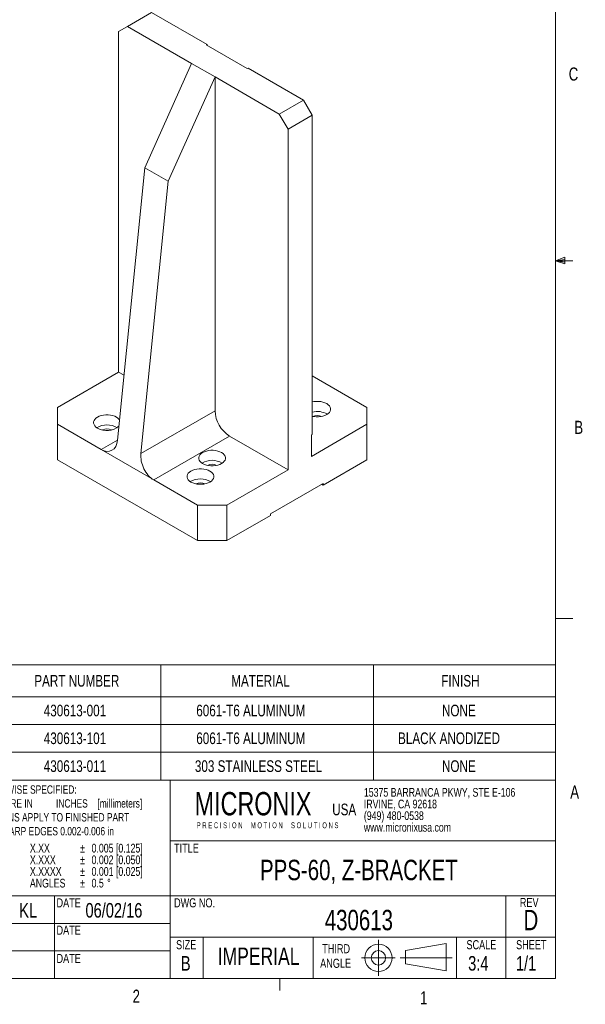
# Model space of a CAD drawing. Header units: inches. Extents: x 0.6 to 22.1, y 0.3 to 14.5.
# Tile 5 of 6: x 16.7 to 22.1, y 0.3 to 9.7. Entities that reach past the tile are written whole.
import ezdxf

# ---------------------------------------------------------------- set-up
doc = ezdxf.new("R2010")
doc.units = ezdxf.units.IN
doc.header["$LTSCALE"] = 1.333333
doc.header["$MEASUREMENT"] = 0
doc.linetypes.add('CENTERX2', pattern=[0.8, 0.5, -0.1, 0.1, -0.1])
doc.layers.add('FORMAT', color=7, linetype='Continuous')
doc.styles.add('SLDTEXTSTYLE0', font='TXT', dxfattribs={"width": 0.75})
doc.styles.add('SLDTEXTSTYLE2', font='TXT', dxfattribs={"width": 0.609091})

# ---------------------------------------------------------------- blocks, each defined once
blk = doc.blocks.new('SW_NOTE_1')
at = {"color": 0, "linetype": 'Continuous', "lineweight": 0, "char_height": 0.083333, "attachment_point": 1, "style": 'SLDTEXTSTYLE0'}
for s, insert in [('15375 BARRANCA PKWY, STE E-106', (0, 0.1074)), ('IRVINE, CA 92618', (0, -0.0037)), ('(949) 480-0538', (0, -0.1148)), ('www.micronixusa.com', (0, -0.2259))]:
    blk.add_mtext(s, dxfattribs=dict(at, insert=insert))
blk = doc.blocks.new('SW_NOTE_2')
at = {"color": 0, "linetype": 'Continuous', "lineweight": 0, "char_height": 0.08661, "attachment_point": 2, "style": 'SLDTEXTSTYLE0'}
for s, insert in [('THIRD', (0.1543, 0.1117)), ('ANGLE', (0.1493, -0.0275))]:
    blk.add_mtext(s, dxfattribs=dict(at, insert=insert))
blk = doc.blocks.new('SW_NOTE_3')
at = {"color": 0, "linetype": 'Continuous', "lineweight": 0, "char_height": 0.07979, "attachment_point": 1, "style": 'SLDTEXTSTYLE0'}
for s, insert in [('UNLESS OTHERWISE SPECIFIED:', (0, 0.1029)), ('- DIMENSIONS ARE IN', (0.0299, -0.0294)), ('INCHES', (1.0969, -0.0294)), ('[millimeters]', (1.4913, -0.0294)), ('- ALL DIMENSIONS APPLY TO FINISHED PART', (0.0299, -0.1617)), ('- BREAK ALL SHARP EDGES 0.002-0.006 in', (0.0299, -0.294))]:
    blk.add_mtext(s, dxfattribs=dict(at, insert=insert))
blk = doc.blocks.new('SW_NOTE_4')
at = {"color": 0, "linetype": 'Continuous', "lineweight": 0, "char_height": 0.08333, "attachment_point": 1, "style": 'SLDTEXTSTYLE0'}
for s, insert in [('X.XX', (0, 0.1074)), ('X.XXX', (0, -0.0037)), ('X.XXXX', (0, -0.1148)), ('ANGLES', (0, -0.2259))]:
    blk.add_mtext(s, dxfattribs=dict(at, insert=insert))
blk = doc.blocks.new('SW_NOTE_5')
at = {"color": 0, "linetype": 'Continuous', "lineweight": 0, "attachment_point": 1, "style": 'SLDTEXTSTYLE0'}
for s, insert, char_height in [('%%p', (0, 0.1074), 0.08333), ('0.005 [0.125]', (0.1107, 0.1074), 0.083333), ('%%p', (0, -0.0037), 0.08333), ('0.002 [0.050]', (0.1107, -0.0037), 0.083333), ('%%p', (0, -0.1148), 0.08333), ('0.001 [0.025]', (0.1107, -0.1148), 0.083333), ('%%p', (0, -0.2259), 0.08333), ('0.5', (0.1107, -0.2259), 0.08333), ('%%d', (0.2598, -0.2259), 0.08333)]:
    blk.add_mtext(s, dxfattribs=dict(at, insert=insert, char_height=char_height))
blk = doc.blocks.new('SW_NOTE_8')
at = {"layer": 'FORMAT', "color": 0, "attachment_point": 2}
for s, insert, char_height, style in [('MICRONIX', (0.7431, 0.2865), 0.22222, 'SLDTEXTSTYLE0'), ('USA', (1.6126, 0.1759), 0.11111, 'SLDTEXTSTYLE0'), ('P R E C I S I O N     M O T I O N     S O L U T I O N S', (0.882, -0.0025), 0.055556, 'SLDTEXTSTYLE2')]:
    blk.add_mtext(s, dxfattribs=dict(at, insert=insert, char_height=char_height, style=style))
blk = doc.blocks.new('SW_TABLEANNOTATION_0')
at = {"color": 0, "linetype": 'Continuous', "lineweight": 0}
for p, q in [((0, 0), (0, -1.0971)), ((5.208, 0), (0, 0)), ((1.4467, 0), (1.4467, -1.0971)), ((3.472, 0), (3.472, -1.0971)), ((5.208, -1.0971), (5.208, 0)), ((0, -0.3024), (5.208, -0.3024)), ((0, -0.5664), (5.208, -0.5664)), ((0, -0.8317), (5.208, -0.8317)), ((0, -1.0971), (5.208, -1.0971))]:
    blk.add_line(p, q, dxfattribs=at)
at = {"color": 0, "linetype": 'Continuous', "lineweight": 0, "attachment_point": 1, "style": 'SLDTEXTSTYLE0'}
for s, insert, char_height in [('FINISH', (4.1193, -0.0957), 0.11111), ('PART NUMBER', (0.2389, -0.0957), 0.111111), ('MATERIAL', (2.1172, -0.0957), 0.11111), ('430613-001', (0.3293, -0.3789), 0.11111), ('6061-T6 ALUMINUM', (1.7836, -0.3789), 0.111111), ('NONE', (4.1262, -0.3789), 0.11111), ('430613-101', (0.3293, -0.6435), 0.11111), ('6061-T6 ALUMINUM', (1.7836, -0.6435), 0.111111), ('BLACK ANODIZED', (3.7076, -0.6435), 0.111111), ('430613-011', (0.3293, -0.9089), 0.11111), ('303 STAINLESS STEEL', (1.7702, -0.9089), 0.111111), ('NONE', (4.1262, -0.9089), 0.11111)]:
    blk.add_mtext(s, dxfattribs=dict(at, insert=insert, char_height=char_height))

msp = doc.modelspace()

# ---------------------------------------------------------------- linework, layer by layer
at = {"color": 7, "linetype": 'Continuous', "lineweight": 0}
for p, q in [((21.835002, 0.522764), (21.835002, 14.189431)), ((21.835002, 7.365284), (21.924577, 7.397297)), ((21.835002, 7.365284), (21.924577, 7.377335)), ((21.835002, 7.365284), (22.001669, 7.365284)), ((21.835002, 7.365284), (21.924577, 7.335179)), ((21.835002, 7.365284), (21.924577, 7.35154)), ((21.924577, 7.397297), (21.924577, 7.335179)), ((21.835002, 3.95321), (22.001669, 3.95321)), ((21.835002, 2.517515), (21.835002, 0.522764)), ((15.955737, 2.412528), (18.160461, 2.412528)), ((18.160461, 0.522764), (18.160461, 2.412528)), ((18.160461, 2.412528), (21.835002, 2.412528)), ((18.160461, 1.8351), (21.835002, 1.8351)), ((18.160461, 1.310166), (15.955737, 1.310166)), ((17.058099, 1.310166), (17.058099, 0.522764)), ((21.835002, 1.310166), (18.160461, 1.310166)), ((21.362561, 1.310166), (21.362561, 0.916465)), ((18.160461, 1.047699), (15.955737, 1.047699)), ((18.160461, 0.916465), (21.835002, 0.916465)), ((18.475422, 0.916465), (18.475422, 0.522764)), ((19.525291, 0.916465), (19.525291, 0.522764)), ((20.406567, 0.789635), (20.79376, 0.856302)), ((20.79376, 0.856302), (20.79376, 0.595069)), ((20.89012, 0.522764), (20.89012, 0.916465)), ((21.362561, 0.916465), (21.362561, 0.522764)), ((15.955737, 0.785231), (18.160461, 0.785231)), ((20.406567, 0.661736), (20.406567, 0.789635)), ((20.79376, 0.595069), (20.406567, 0.661736)), ((21.835002, 0.522764), (0.835002, 0.522764)), ((18.160461, 0.522764), (15.955737, 0.522764)), ((21.677522, 0.522764), (18.160461, 0.522764)), ((19.207706, 0.522764), (19.207706, 0.409699)), ((21.835002, 0.522764), (21.677522, 0.522764))]:
    msp.add_line(p, q, dxfattribs=at)
at = {"color": 7, "linetype": 'Continuous', "lineweight": 15}
for p, q in [((17.984696, 9.732039), (17.753634, 9.59865)), ((17.984696, 9.732039), (18.513635, 9.42669)), ((17.753634, 9.59865), (17.670117, 9.550421)), ((18.366089, 9.245087), (17.753634, 9.59865)), ((17.670117, 9.550421), (17.670117, 6.303546)), ((18.513635, 9.42669), (18.505283, 9.421868)), ((18.505283, 9.421868), (18.895027, 9.196874)), ((18.513635, 9.42669), (18.513635, 9.417047)), ((18.366089, 9.245087), (17.919449, 8.250662)), ((18.588799, 9.116519), (18.366089, 9.245087)), ((18.903378, 9.201695), (18.895027, 9.196874)), ((18.903378, 9.201695), (19.432317, 8.896346)), ((18.14216, 8.122094), (18.588799, 9.116519)), ((18.588799, 5.933938), (18.588799, 9.116519)), ((19.201254, 8.762956), (18.588799, 9.116519)), ((19.201254, 8.762956), (19.432317, 8.896346)), ((19.432317, 8.896346), (19.515833, 8.751691)), ((19.284771, 8.618301), (19.201254, 8.762956)), ((19.515833, 8.751691), (19.284771, 8.618301)), ((19.515833, 8.751691), (19.515833, 5.708951)), ((19.284771, 5.371426), (19.284771, 8.618301)), ((17.919449, 8.250662), (17.659369, 5.654526)), ((18.14216, 8.122094), (17.919449, 8.250662)), ((17.88208, 5.525958), (18.14216, 8.122094)), ((17.670117, 6.303546), (17.085502, 5.966054)), ((17.721421, 6.273929), (17.670117, 6.303546)), ((20.03642, 5.966054), (19.515833, 6.266583)), ((17.085502, 5.966054), (17.085502, 5.805344)), ((17.88208, 5.525958), (18.588799, 5.933938)), ((20.03642, 5.805344), (20.03642, 5.966054)), ((17.085502, 5.805344), (17.085502, 5.467798)), ((17.085502, 5.805344), (17.503084, 5.564279)), ((19.507481, 5.499995), (20.03642, 5.805344)), ((20.03642, 5.467798), (20.03642, 5.805344)), ((18.727994, 5.692847), (18.004184, 5.275)), ((19.284771, 5.371426), (18.727994, 5.692847)), ((19.515833, 5.708951), (19.507481, 5.70413)), ((19.507481, 5.70413), (19.507481, 5.499995)), ((18.004184, 5.275), (17.503084, 5.564279)), ((18.421766, 4.696388), (17.085502, 5.467798)), ((20.03642, 5.467798), (19.618837, 5.226732)), ((18.700155, 5.033935), (19.284771, 5.371426)), ((18.004184, 5.275), (18.421766, 5.033935)), ((19.117738, 4.953527), (19.618837, 5.242806)), ((19.618837, 5.226732), (19.604915, 5.234769)), ((19.618837, 5.226732), (19.618837, 5.242806)), ((18.421766, 5.033935), (18.700155, 5.033935)), ((18.421766, 4.696388), (18.421766, 5.033935)), ((18.700155, 5.033935), (18.700155, 4.696388)), ((19.117738, 4.937454), (18.700155, 4.696388)), ((19.117738, 4.937454), (19.117738, 4.953527)), ((18.700155, 4.696388), (18.421766, 4.696388))]:
    msp.add_line(p, q, dxfattribs=at)
at = {"color": 8, "linetype": 'Continuous', "lineweight": 15}
msp.add_line((17.503084, 5.564279), (17.659367, 5.654499), dxfattribs=at)
at = {"color": 7, "linetype": 'CENTERX2', "lineweight": 0}
for p, q in [((20.146911, 0.549631), (20.146911, 0.89003)), ((19.985589, 0.719831), (20.306753, 0.719831)), ((20.849113, 0.719831), (20.352934, 0.719831))]:
    msp.add_line(p, q, dxfattribs=at)
at = {"color": 7, "linetype": 'Continuous', "lineweight": 15, "flags": 128}
for points in [[(19.515833, 5.881356), (19.530043, 5.878635), (19.552007, 5.876399), (19.574311, 5.876399), (19.596276, 5.878635), (19.617234, 5.883038), (19.63655, 5.889476), (19.653635, 5.897752), (19.667972, 5.907616), (19.679124, 5.918766), (19.686752, 5.930866), (19.690625, 5.943546), (19.690625, 5.956421), (19.686752, 5.969101), (19.679124, 5.9812), (19.667972, 5.992351), (19.653635, 6.002214), (19.63655, 6.01049), (19.617234, 6.016928), (19.596276, 6.021332), (19.574311, 6.023568), (19.552007, 6.023568), (19.530043, 6.021332), (19.515833, 6.018611)], [(17.678671, 5.847192), (17.674727, 5.852632), (17.663575, 5.863783), (17.649238, 5.873646), (17.632153, 5.881922), (17.612837, 5.88836), (17.591879, 5.892764), (17.569914, 5.895), (17.54761, 5.895), (17.525645, 5.892764), (17.504687, 5.88836), (17.485371, 5.881922), (17.468286, 5.873646), (17.453949, 5.863783), (17.442797, 5.852632), (17.435169, 5.840533), (17.431296, 5.827853), (17.431296, 5.814977), (17.435169, 5.802297), (17.442797, 5.790198), (17.453949, 5.779048), (17.468286, 5.769184), (17.468286, 5.769184)], [(18.470484, 5.431693), (18.48757, 5.423416), (18.506885, 5.416979), (18.527844, 5.412575), (18.549809, 5.410339), (18.572112, 5.410339), (18.594077, 5.412575), (18.615036, 5.416979), (18.634351, 5.423416), (18.651437, 5.431693), (18.665773, 5.441556), (18.676925, 5.452707), (18.684553, 5.464806), (18.688426, 5.477486), (18.688426, 5.490361), (18.684553, 5.503041), (18.676925, 5.51514), (18.665773, 5.526291), (18.651437, 5.536154), (18.634351, 5.544431), (18.615036, 5.550868), (18.594077, 5.555272), (18.572112, 5.557508), (18.549809, 5.557508), (18.527844, 5.555272), (18.506885, 5.550868), (18.48757, 5.544431), (18.470484, 5.536154), (18.456148, 5.526291), (18.444996, 5.51514), (18.437368, 5.503041), (18.433495, 5.490361), (18.433495, 5.477486), (18.437368, 5.464806), (18.444996, 5.452707), (18.456148, 5.441556), (18.470484, 5.431693)], [(18.359129, 5.254911), (18.376215, 5.246635), (18.39553, 5.240197), (18.416489, 5.235794), (18.438453, 5.233558), (18.460757, 5.233558), (18.482722, 5.235794), (18.50368, 5.240197), (18.522996, 5.246635), (18.540081, 5.254911), (18.554418, 5.264775), (18.56557, 5.275925), (18.573198, 5.288024), (18.577071, 5.300704), (18.577071, 5.31358), (18.573198, 5.32626), (18.56557, 5.338359), (18.554418, 5.34951), (18.540081, 5.359373), (18.522996, 5.367649), (18.50368, 5.374087), (18.482722, 5.378491), (18.460757, 5.380727), (18.438453, 5.380727), (18.416489, 5.378491), (18.39553, 5.374087), (18.376215, 5.367649), (18.359129, 5.359373), (18.344792, 5.34951), (18.333641, 5.338359), (18.326012, 5.32626), (18.322139, 5.31358), (18.322139, 5.300704), (18.326012, 5.288024), (18.333641, 5.275925), (18.344792, 5.264775), (18.359129, 5.254911)]]:
    msp.add_lwpolyline(points, dxfattribs=at)
at = {"color": 7, "linetype": 'Continuous', "lineweight": 0}
for radius in [0.129798, 0.068376]:
    msp.add_circle((20.146911, 0.719831), radius, dxfattribs=at)
at = {"color": 7, "linetype": 'Continuous', "lineweight": 15}
for centre, radius, start, end in [((18.889836, 5.947014), 0.30132, 182.4871282, 237.512872), ((19.562885, 5.73472), 0.193264, 59.8055109, 104.0908705), ((19.563159, 5.793515), 0.096704, 63.8650377, 116.1349623), ((17.558762, 5.609703), 0.190063, 59.3384271, 120.6615729), ((17.557138, 5.925067), 0.179427, 240.3171357, 310.1052839), ((17.558762, 5.664946), 0.096704, 63.8650377, 116.1349623), ((18.560961, 5.272211), 0.190063, 59.3384271, 120.6615729), ((18.560961, 5.327455), 0.096704, 63.8650377, 116.1349623), ((18.449605, 5.09543), 0.190063, 59.3384271, 120.6615729), ((18.449605, 5.150673), 0.096704, 63.8650377, 116.1349623)]:
    msp.add_arc(centre, radius, start, end, dxfattribs=at)
for centre, start_param, end_param in [((17.520175, 5.734881), 2.43422768, 4.005024), ((18.021275, 5.445603), 0.86343135, 2.43422768)]:
    msp.add_ellipse(centre, major_axis=(-0.077463, 0.181889), ratio=0.64272606, start_param=start_param, end_param=end_param, dxfattribs=at)

# ---------------------------------------------------------------- block references
at = {"color": 7, "linetype": 'Continuous', "lineweight": 0}
for name, p in [('SW_TABLEANNOTATION_0', (16.626569, 3.511691)), ('SW_NOTE_3', (15.976209, 2.261039)), ('SW_NOTE_1', (20.00817, 2.231465)), ('SW_NOTE_4', (16.823661, 1.699485)), ('SW_NOTE_5', (17.301093, 1.699485)), ('SW_NOTE_2', (19.589356, 0.738626))]:
    msp.add_blockref(name, p, dxfattribs=at)
at = {"layer": 'FORMAT'}
msp.add_blockref('SW_NOTE_8', (18.208104, 2.013762), dxfattribs=at)

# ---------------------------------------------------------------- texts
at = {"color": 7, "linetype": 'Continuous', "lineweight": 0, "style": 'SLDTEXTSTYLE0'}
for s, insert, char_height, attachment_point in [('C', (21.961577, 9.206773), 0.125, 1), ('B', (22.015305, 5.838784), 0.125, 1), ('A', (21.976108, 2.363501), 0.125, 1), ('TITLE', (18.198284, 1.809573), 0.0866142, 1), ('KL', (16.722082, 1.242152), 0.1388889, 1), ('DATE', (17.077503, 1.287605), 0.0866667, 1), ('06/02/16', (17.353718, 1.242152), 0.1388889, 1), ('DWG NO.', (18.198284, 1.287552), 0.0866142, 1), ('REV', (21.49533, 1.291059), 0.0866142, 1), ('DATE', (17.077503, 1.026544), 0.0866667, 1), ('SIZE', (18.217419, 0.888292), 0.0866142, 1), ('SCALE', (21.128754, 0.888292), 0.0866142, 2), ('SHEET', (21.604369, 0.888292), 0.0866142, 2), ('DATE', (17.077503, 0.757512), 0.0866667, 1), ('IMPERIAL', (19.004182, 0.818207), 0.1666667, 2), ('B', (18.263411, 0.736813), 0.138889, 1), ('3:4', (21.002599, 0.736813), 0.1388889, 1), ('1/1', (21.457883, 0.736813), 0.1388889, 1), ('2', (17.803062, 0.416586), 0.125, 1), ('1', (20.544422, 0.401829), 0.125, 1)]:
    msp.add_mtext(s, dxfattribs=dict(at, insert=insert, char_height=char_height, attachment_point=attachment_point))
at = {"layer": 'FORMAT', "attachment_point": 2, "style": 'SLDTEXTSTYLE0'}
for s, insert, char_height in [('PPS-60, Z-BRACKET', (19.960449, 1.654526), 0.19444444), ('430613', (19.960404, 1.177269), 0.1944444), ('D', (21.600948, 1.177269), 0.194444)]:
    msp.add_mtext(s, dxfattribs=dict(at, insert=insert, char_height=char_height))

doc.saveas('drawing.dxf')
